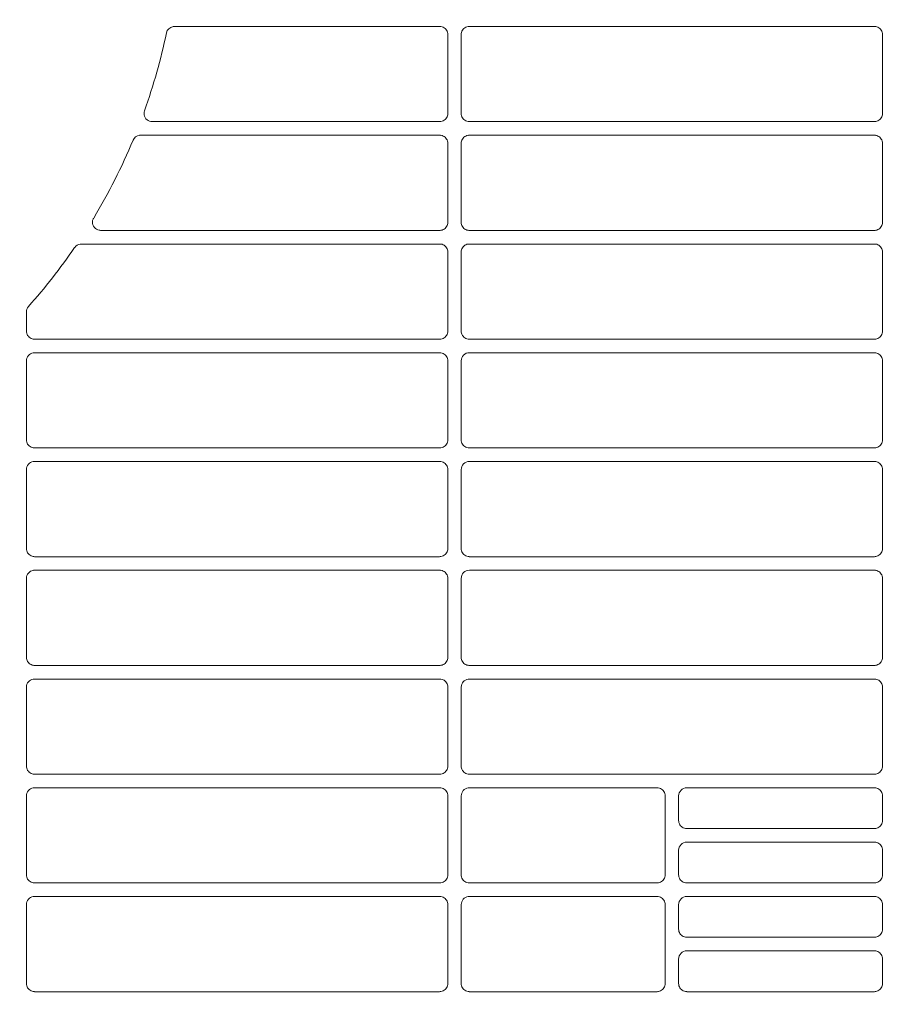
# Model space of a CAD drawing. Header units: millimetres. Extents: x -3034 to 546681, y -100001 to 133386.
# Tile 171 of 173: x 102679 to 102839, y -18222 to -18041. Entities that reach past the tile are written whole.
import ezdxf

# ---------------------------------------------------------------- set-up
doc = ezdxf.new("R2010")
doc.units = ezdxf.units.MM
doc.linetypes.add('ACAD_ISO03W100', pattern=[150, 60, -90])
doc.layers.get('Defpoints').update_dxf_attribs({"color": 252})
for name, color, linetype in [('___INST__AR_podstawy', 3, 'Continuous'), ('DETAIL', 5, 'Continuous'), ('ELEK CIENKIE', 80, 'Continuous'), ('ELEK ODGROMÓWKA', 214, 'Continuous')]:
    doc.layers.add(name, color=color, linetype=linetype)
doc.layers.add('I_WYMIARY', color=6, linetype='Continuous', lineweight=18)
doc.styles.add('DETALE1_100', font='arial.ttf', dxfattribs={"width": 0.6, "height": 200})
doc.dimstyles.new('Detale 1_100', dxfattribs={"dimscale": 0.12, "dimtxt": 250, "dimasz": 20, "dimexe": 50, "dimexo": 0, "dimgap": 30, "dimtad": 1, "dimdec": 1, "dimlfac": 0.1, "dimzin": 9, "dimdsep": 46, "dimtxsty": 'DETALE1_100', "dimblk1": 'DIM_KRESKA_', "dimblk2": 'DIM_KRESKA_', "dimsah": 1, "dimcen": 0, "dimse1": 1, "dimse2": 1, "dimclrd": 256, "dimclre": 256, "dimclrt": 256, "dimadec": 0, "dimazin": 0, "dimtfac": 0.01, "dimtdec": 1, "dimtix": 1, "dimtofl": 0, "dimtmove": 0, "dimatfit": 3, "dimfxl": 1, "dimtolj": 1, "dimtzin": 12, "dimlwd": -1, "dimarcsym": 0})

# ---------------------------------------------------------------- blocks, each defined once
blk = doc.blocks.new('iglice')
at = {"layer": 'ELEK CIENKIE', "color": 80, "linetype": 'ACAD_ISO03W100', "ltscale": 3}
blk.add_circle((-5706.4, 7322.5), 4350, dxfattribs=at)
blk = doc.blocks.new('wentDACH')
at = {"layer": 'DETAIL', "color": 8, "linetype": 'Continuous', "lineweight": 9}
for p, q in [((-83327.26, 25358.84), (-83278.46, 25358.84)), ((-83278.02, 25358.78), (-83278.23, 25358.82)), ((-83277.82, 25358.7), (-83278.02, 25358.78)), ((-83277.64, 25358.6), (-83277.82, 25358.7)), ((-83277.47, 25358.47), (-83277.64, 25358.6)), ((-83277.32, 25358.32), (-83277.47, 25358.47)), ((-83277.2, 25358.15), (-83277.32, 25358.32)), ((-83277.1, 25357.97), (-83277.2, 25358.15)), ((-83277.02, 25357.77), (-83277.1, 25357.97)), ((-83276.98, 25357.56), (-83277.02, 25357.77)), ((-83274.43, 25357.76), (-83274.48, 25357.56)), ((-83274.36, 25357.96), (-83274.43, 25357.76)), ((-83274.26, 25358.15), (-83274.36, 25357.96)), ((-83274.13, 25358.32), (-83274.26, 25358.15)), ((-83273.98, 25358.47), (-83274.13, 25358.32)), ((-83273.82, 25358.6), (-83273.98, 25358.47)), ((-83273.63, 25358.7), (-83273.82, 25358.6)), ((-83273.43, 25358.78), (-83273.63, 25358.7)), ((-83273.23, 25358.82), (-83273.43, 25358.78)), ((-83273, 25358.84), (-83198.46, 25358.84)), ((-83198.02, 25358.78), (-83198.23, 25358.82)), ((-83197.82, 25358.7), (-83198.02, 25358.78)), ((-83197.64, 25358.6), (-83197.82, 25358.7)), ((-83197.47, 25358.47), (-83197.64, 25358.6)), ((-83197.32, 25358.32), (-83197.47, 25358.47)), ((-83197.2, 25358.15), (-83197.32, 25358.32)), ((-83197.1, 25357.97), (-83197.2, 25358.15)), ((-83197.03, 25357.77), (-83197.1, 25357.97)), ((-83196.98, 25357.56), (-83197.03, 25357.77)), ((-83276.96, 25357.35), (-83276.98, 25357.56)), ((-83276.96, 25357.35), (-83276.96, 25342.83)), ((-83274.48, 25357.56), (-83274.49, 25357.35)), ((-83274.49, 25342.84), (-83274.49, 25357.35)), ((-83196.97, 25357.35), (-83196.98, 25357.56)), ((-83196.97, 25357.35), (-83196.97, 25342.83)), ((-83332.76, 25343.35), (-83332.82, 25343.1)), ((-83332.82, 25343.1), (-83332.85, 25342.83)), ((-83332.85, 25342.83), (-83332.82, 25342.57)), ((-83332.82, 25342.57), (-83332.75, 25342.32)), ((-83332.75, 25342.32), (-83332.64, 25342.08)), ((-83332.64, 25342.08), (-83332.49, 25341.87)), ((-83332.49, 25341.87), (-83332.3, 25341.68)), ((-83332.3, 25341.68), (-83332.08, 25341.53)), ((-83332.08, 25341.53), (-83331.84, 25341.43)), ((-83331.84, 25341.43), (-83331.59, 25341.36)), ((-83278.22, 25341.36), (-83278.02, 25341.41)), ((-83278.02, 25341.41), (-83277.82, 25341.48)), ((-83277.82, 25341.48), (-83277.64, 25341.59)), ((-83277.64, 25341.59), (-83277.47, 25341.71)), ((-83277.47, 25341.71), (-83277.32, 25341.86)), ((-83277.32, 25341.86), (-83277.2, 25342.03)), ((-83277.2, 25342.03), (-83277.1, 25342.22)), ((-83277.1, 25342.22), (-83277.02, 25342.42)), ((-83277.02, 25342.42), (-83276.98, 25342.62)), ((-83276.98, 25342.62), (-83276.96, 25342.83)), ((-83274.49, 25342.84), (-83274.48, 25342.63)), ((-83274.48, 25342.63), (-83274.43, 25342.42)), ((-83274.43, 25342.42), (-83274.36, 25342.23)), ((-83274.36, 25342.23), (-83274.26, 25342.04)), ((-83274.26, 25342.04), (-83274.13, 25341.87)), ((-83274.13, 25341.87), (-83273.99, 25341.72)), ((-83273.99, 25341.72), (-83273.82, 25341.59)), ((-83273.82, 25341.59), (-83273.63, 25341.49)), ((-83273.63, 25341.49), (-83273.44, 25341.41)), ((-83273.44, 25341.41), (-83273.23, 25341.36)), ((-83198.22, 25341.36), (-83198.02, 25341.41)), ((-83198.02, 25341.41), (-83197.82, 25341.48)), ((-83197.82, 25341.48), (-83197.64, 25341.59)), ((-83197.64, 25341.59), (-83197.47, 25341.71)), ((-83197.47, 25341.71), (-83197.32, 25341.86)), ((-83197.32, 25341.86), (-83197.2, 25342.03)), ((-83197.2, 25342.03), (-83197.1, 25342.22)), ((-83197.1, 25342.22), (-83197.02, 25342.42)), ((-83197.02, 25342.42), (-83196.98, 25342.62)), ((-83196.98, 25342.62), (-83196.97, 25342.83)), ((-83278.46, 25341.34), (-83331.35, 25341.34)), ((-83198.46, 25341.34), (-83273, 25341.34)), ((-83333.48, 25338.84), (-83278.46, 25338.84)), ((-83278.02, 25338.78), (-83278.23, 25338.83)), ((-83277.82, 25338.7), (-83278.02, 25338.78)), ((-83277.64, 25338.6), (-83277.82, 25338.7)), ((-83277.47, 25338.47), (-83277.64, 25338.6)), ((-83277.32, 25338.32), (-83277.47, 25338.47)), ((-83277.2, 25338.15), (-83277.32, 25338.32)), ((-83277.1, 25337.97), (-83277.2, 25338.15)), ((-83277.02, 25337.77), (-83277.1, 25337.97)), ((-83276.98, 25337.56), (-83277.02, 25337.77)), ((-83274.43, 25337.76), (-83274.48, 25337.56)), ((-83274.36, 25337.96), (-83274.43, 25337.76)), ((-83274.26, 25338.15), (-83274.36, 25337.96)), ((-83274.13, 25338.32), (-83274.26, 25338.15)), ((-83273.98, 25338.47), (-83274.13, 25338.32)), ((-83273.82, 25338.6), (-83273.98, 25338.47)), ((-83273.63, 25338.7), (-83273.82, 25338.6)), ((-83273.43, 25338.78), (-83273.63, 25338.7)), ((-83273.23, 25338.83), (-83273.43, 25338.78)), ((-83272.99, 25338.84), (-83198.46, 25338.84)), ((-83198.02, 25338.78), (-83198.23, 25338.83)), ((-83197.82, 25338.7), (-83198.02, 25338.78)), ((-83197.64, 25338.6), (-83197.82, 25338.7)), ((-83197.47, 25338.47), (-83197.64, 25338.6)), ((-83197.32, 25338.32), (-83197.47, 25338.47)), ((-83197.2, 25338.15), (-83197.32, 25338.32)), ((-83197.1, 25337.97), (-83197.2, 25338.15)), ((-83197.03, 25337.77), (-83197.1, 25337.97)), ((-83196.98, 25337.56), (-83197.03, 25337.77)), ((-83276.96, 25337.35), (-83276.98, 25337.56)), ((-83276.96, 25337.35), (-83276.96, 25322.83)), ((-83274.48, 25337.56), (-83274.49, 25337.35)), ((-83274.49, 25322.84), (-83274.49, 25337.35)), ((-83196.97, 25337.35), (-83196.98, 25337.56)), ((-83196.97, 25337.35), (-83196.97, 25322.83)), ((-83342.22, 25323.4), (-83342.3, 25323.15)), ((-83342.3, 25323.15), (-83342.33, 25322.88)), ((-83342.33, 25322.88), (-83342.32, 25322.61)), ((-83342.32, 25322.61), (-83342.25, 25322.35)), ((-83342.25, 25322.35), (-83342.14, 25322.11)), ((-83342.14, 25322.11), (-83341.99, 25321.89)), ((-83341.99, 25321.89), (-83341.8, 25321.7)), ((-83341.8, 25321.7), (-83341.58, 25321.54)), ((-83341.58, 25321.54), (-83341.34, 25321.43)), ((-83278.02, 25321.41), (-83277.82, 25321.48)), ((-83277.82, 25321.48), (-83277.64, 25321.59)), ((-83277.64, 25321.59), (-83277.47, 25321.72)), ((-83277.47, 25321.72), (-83277.32, 25321.86)), ((-83277.32, 25321.86), (-83277.2, 25322.03)), ((-83277.2, 25322.03), (-83277.1, 25322.22)), ((-83277.1, 25322.22), (-83277.02, 25322.42)), ((-83277.02, 25322.42), (-83276.98, 25322.62)), ((-83276.98, 25322.62), (-83276.96, 25322.83)), ((-83274.49, 25322.84), (-83274.48, 25322.63)), ((-83274.48, 25322.63), (-83274.43, 25322.42)), ((-83274.43, 25322.42), (-83274.36, 25322.23)), ((-83274.36, 25322.23), (-83274.26, 25322.04)), ((-83274.26, 25322.04), (-83274.13, 25321.87)), ((-83274.13, 25321.87), (-83273.99, 25321.72)), ((-83273.99, 25321.72), (-83273.82, 25321.59)), ((-83273.82, 25321.59), (-83273.63, 25321.49)), ((-83273.63, 25321.49), (-83273.44, 25321.41)), ((-83198.02, 25321.41), (-83197.82, 25321.48)), ((-83197.82, 25321.48), (-83197.64, 25321.59)), ((-83197.64, 25321.59), (-83197.47, 25321.71)), ((-83197.47, 25321.71), (-83197.32, 25321.86)), ((-83197.32, 25321.86), (-83197.2, 25322.03)), ((-83197.2, 25322.03), (-83197.1, 25322.22)), ((-83197.1, 25322.22), (-83197.02, 25322.42)), ((-83197.02, 25322.42), (-83196.98, 25322.62)), ((-83196.98, 25322.62), (-83196.97, 25322.83)), ((-83341.34, 25321.43), (-83341.08, 25321.36)), ((-83278.46, 25321.34), (-83340.84, 25321.34)), ((-83278.22, 25321.36), (-83278.02, 25321.41)), ((-83273.44, 25321.41), (-83273.23, 25321.36)), ((-83198.46, 25321.34), (-83273, 25321.34)), ((-83198.22, 25321.36), (-83198.02, 25321.41)), ((-83345.63, 25318.17), (-83345.61, 25318.19)), ((-83344.37, 25318.84), (-83278.46, 25318.84)), ((-83278.02, 25318.78), (-83278.23, 25318.83)), ((-83277.82, 25318.7), (-83278.02, 25318.78)), ((-83277.64, 25318.6), (-83277.82, 25318.7)), ((-83277.47, 25318.47), (-83277.64, 25318.6)), ((-83277.32, 25318.32), (-83277.47, 25318.47)), ((-83277.2, 25318.15), (-83277.32, 25318.32)), ((-83277.1, 25317.97), (-83277.2, 25318.15)), ((-83277.02, 25317.77), (-83277.1, 25317.97)), ((-83274.36, 25317.96), (-83274.43, 25317.76)), ((-83274.26, 25318.15), (-83274.36, 25317.96)), ((-83274.13, 25318.32), (-83274.26, 25318.15)), ((-83273.98, 25318.47), (-83274.13, 25318.32)), ((-83273.82, 25318.6), (-83273.98, 25318.47)), ((-83273.63, 25318.7), (-83273.82, 25318.6)), ((-83273.43, 25318.78), (-83273.63, 25318.7)), ((-83273.23, 25318.83), (-83273.43, 25318.78)), ((-83272.99, 25318.84), (-83198.46, 25318.84)), ((-83198.02, 25318.78), (-83198.23, 25318.83)), ((-83197.82, 25318.7), (-83198.02, 25318.78)), ((-83197.64, 25318.6), (-83197.82, 25318.7)), ((-83197.47, 25318.47), (-83197.64, 25318.6)), ((-83197.32, 25318.32), (-83197.47, 25318.47)), ((-83197.2, 25318.15), (-83197.32, 25318.32)), ((-83197.1, 25317.97), (-83197.2, 25318.15)), ((-83197.03, 25317.77), (-83197.1, 25317.97)), ((-83276.98, 25317.56), (-83277.02, 25317.77)), ((-83276.96, 25317.35), (-83276.98, 25317.56)), ((-83276.96, 25317.35), (-83276.96, 25302.83)), ((-83274.48, 25317.56), (-83274.49, 25317.35)), ((-83274.49, 25302.84), (-83274.49, 25317.35)), ((-83274.43, 25317.76), (-83274.48, 25317.56)), ((-83196.98, 25317.56), (-83197.03, 25317.77)), ((-83196.97, 25317.35), (-83196.98, 25317.56)), ((-83196.97, 25317.35), (-83196.97, 25302.83)), ((-83354.49, 25302.84), (-83354.49, 25306.35)), ((-83354.49, 25302.84), (-83354.47, 25302.63)), ((-83354.47, 25302.63), (-83354.43, 25302.42)), ((-83354.43, 25302.42), (-83354.36, 25302.22)), ((-83354.36, 25302.22), (-83354.26, 25302.04)), ((-83354.26, 25302.04), (-83354.13, 25301.87)), ((-83354.13, 25301.87), (-83353.99, 25301.72)), ((-83353.99, 25301.72), (-83353.82, 25301.59)), ((-83353.82, 25301.59), (-83353.63, 25301.49)), ((-83277.82, 25301.48), (-83277.64, 25301.59)), ((-83277.64, 25301.59), (-83277.47, 25301.72)), ((-83277.47, 25301.72), (-83277.32, 25301.87)), ((-83277.32, 25301.87), (-83277.2, 25302.03)), ((-83277.2, 25302.03), (-83277.1, 25302.22)), ((-83277.1, 25302.22), (-83277.02, 25302.42)), ((-83277.02, 25302.42), (-83276.98, 25302.62)), ((-83276.98, 25302.62), (-83276.96, 25302.83)), ((-83274.49, 25302.84), (-83274.48, 25302.63)), ((-83274.48, 25302.63), (-83274.43, 25302.42)), ((-83274.43, 25302.42), (-83274.36, 25302.23)), ((-83274.36, 25302.23), (-83274.26, 25302.04)), ((-83274.26, 25302.04), (-83274.13, 25301.87)), ((-83274.13, 25301.87), (-83273.99, 25301.72)), ((-83273.99, 25301.72), (-83273.82, 25301.59)), ((-83273.82, 25301.59), (-83273.63, 25301.49)), ((-83197.82, 25301.48), (-83197.64, 25301.59)), ((-83197.64, 25301.59), (-83197.47, 25301.71)), ((-83197.47, 25301.71), (-83197.32, 25301.86)), ((-83197.32, 25301.86), (-83197.2, 25302.03)), ((-83197.2, 25302.03), (-83197.1, 25302.22)), ((-83197.1, 25302.22), (-83197.02, 25302.42)), ((-83197.02, 25302.42), (-83196.98, 25302.62)), ((-83196.98, 25302.62), (-83196.97, 25302.83)), ((-83353.63, 25301.49), (-83353.44, 25301.41)), ((-83353.44, 25301.41), (-83353.23, 25301.36)), ((-83278.46, 25301.34), (-83353, 25301.34)), ((-83278.22, 25301.36), (-83278.02, 25301.41)), ((-83278.02, 25301.41), (-83277.82, 25301.48)), ((-83273.63, 25301.49), (-83273.44, 25301.41)), ((-83273.44, 25301.41), (-83273.23, 25301.36)), ((-83198.46, 25301.34), (-83273, 25301.34)), ((-83198.22, 25301.36), (-83198.02, 25301.41)), ((-83198.02, 25301.41), (-83197.82, 25301.48)), ((-83352.99, 25298.84), (-83278.46, 25298.84)), ((-83278.02, 25298.78), (-83278.23, 25298.83)), ((-83277.82, 25298.7), (-83278.02, 25298.78)), ((-83277.64, 25298.6), (-83277.82, 25298.7)), ((-83277.47, 25298.47), (-83277.64, 25298.6)), ((-83277.32, 25298.32), (-83277.47, 25298.47)), ((-83277.2, 25298.15), (-83277.32, 25298.32)), ((-83277.1, 25297.97), (-83277.2, 25298.15)), ((-83277.02, 25297.77), (-83277.1, 25297.97)), ((-83272.99, 25298.84), (-83198.46, 25298.84)), ((-83198.02, 25298.78), (-83198.23, 25298.83)), ((-83197.82, 25298.7), (-83198.02, 25298.78)), ((-83197.64, 25298.6), (-83197.82, 25298.7)), ((-83197.47, 25298.47), (-83197.64, 25298.6)), ((-83197.32, 25298.32), (-83197.47, 25298.47)), ((-83197.2, 25298.15), (-83197.32, 25298.32)), ((-83197.1, 25297.97), (-83197.2, 25298.15)), ((-83197.03, 25297.77), (-83197.1, 25297.97)), ((-83354.49, 25282.84), (-83354.49, 25297.35)), ((-83276.98, 25297.56), (-83277.02, 25297.77)), ((-83276.96, 25297.35), (-83276.98, 25297.56)), ((-83276.96, 25297.35), (-83276.96, 25282.83)), ((-83274.49, 25282.84), (-83274.49, 25297.35)), ((-83196.98, 25297.56), (-83197.03, 25297.77)), ((-83196.97, 25297.35), (-83196.98, 25297.56)), ((-83196.97, 25297.35), (-83196.97, 25282.83)), ((-83354.49, 25282.84), (-83354.47, 25282.63)), ((-83354.47, 25282.63), (-83354.43, 25282.42)), ((-83354.43, 25282.42), (-83354.36, 25282.23)), ((-83354.36, 25282.23), (-83354.26, 25282.04)), ((-83354.26, 25282.04), (-83354.13, 25281.87)), ((-83354.13, 25281.87), (-83353.99, 25281.72)), ((-83353.99, 25281.72), (-83353.82, 25281.59)), ((-83277.64, 25281.59), (-83277.47, 25281.72)), ((-83277.47, 25281.72), (-83277.32, 25281.87)), ((-83277.32, 25281.87), (-83277.2, 25282.03)), ((-83277.2, 25282.03), (-83277.1, 25282.22)), ((-83277.1, 25282.22), (-83277.02, 25282.42)), ((-83277.02, 25282.42), (-83276.98, 25282.62)), ((-83276.98, 25282.62), (-83276.96, 25282.83)), ((-83274.49, 25282.84), (-83274.48, 25282.63)), ((-83274.48, 25282.63), (-83274.43, 25282.42)), ((-83274.43, 25282.42), (-83274.36, 25282.23)), ((-83274.36, 25282.23), (-83274.26, 25282.04)), ((-83274.26, 25282.04), (-83274.13, 25281.87)), ((-83274.13, 25281.87), (-83273.99, 25281.72)), ((-83273.99, 25281.72), (-83273.82, 25281.59)), ((-83197.64, 25281.59), (-83197.47, 25281.72)), ((-83197.47, 25281.72), (-83197.32, 25281.86)), ((-83197.32, 25281.86), (-83197.2, 25282.03)), ((-83197.2, 25282.03), (-83197.1, 25282.22)), ((-83197.1, 25282.22), (-83197.02, 25282.42)), ((-83197.02, 25282.42), (-83196.98, 25282.62)), ((-83196.98, 25282.62), (-83196.97, 25282.83)), ((-83353.82, 25281.59), (-83353.63, 25281.49)), ((-83353.63, 25281.49), (-83353.44, 25281.41)), ((-83353.44, 25281.41), (-83353.23, 25281.36)), ((-83278.46, 25281.34), (-83353, 25281.34)), ((-83278.22, 25281.36), (-83278.02, 25281.41)), ((-83278.02, 25281.41), (-83277.82, 25281.49)), ((-83277.82, 25281.49), (-83277.64, 25281.59)), ((-83273.82, 25281.59), (-83273.63, 25281.49)), ((-83273.63, 25281.49), (-83273.44, 25281.41)), ((-83273.44, 25281.41), (-83273.23, 25281.36)), ((-83198.46, 25281.34), (-83273, 25281.34)), ((-83198.22, 25281.36), (-83198.02, 25281.41)), ((-83198.02, 25281.41), (-83197.82, 25281.49)), ((-83197.82, 25281.49), (-83197.64, 25281.59)), ((-83352.99, 25278.84), (-83278.46, 25278.84)), ((-83278.02, 25278.78), (-83278.23, 25278.83)), ((-83277.82, 25278.7), (-83278.02, 25278.78)), ((-83277.64, 25278.6), (-83277.82, 25278.7)), ((-83277.47, 25278.47), (-83277.64, 25278.6)), ((-83277.32, 25278.32), (-83277.47, 25278.47)), ((-83277.2, 25278.15), (-83277.32, 25278.32)), ((-83277.1, 25277.97), (-83277.2, 25278.15)), ((-83272.99, 25278.84), (-83198.46, 25278.84)), ((-83198.02, 25278.78), (-83198.23, 25278.83)), ((-83197.82, 25278.7), (-83198.02, 25278.78)), ((-83197.64, 25278.6), (-83197.82, 25278.7)), ((-83197.47, 25278.47), (-83197.64, 25278.6)), ((-83197.32, 25278.32), (-83197.47, 25278.47)), ((-83197.2, 25278.15), (-83197.32, 25278.32)), ((-83197.1, 25277.97), (-83197.2, 25278.15)), ((-83354.49, 25262.84), (-83354.49, 25277.35)), ((-83277.02, 25277.77), (-83277.1, 25277.97)), ((-83276.98, 25277.56), (-83277.02, 25277.77)), ((-83276.96, 25277.35), (-83276.98, 25277.56)), ((-83276.96, 25277.35), (-83276.96, 25262.83)), ((-83274.49, 25262.84), (-83274.49, 25277.35)), ((-83197.03, 25277.77), (-83197.1, 25277.97)), ((-83196.98, 25277.56), (-83197.03, 25277.77)), ((-83196.97, 25277.35), (-83196.98, 25277.56)), ((-83196.97, 25277.35), (-83196.97, 25262.83)), ((-83354.49, 25262.84), (-83354.47, 25262.63)), ((-83354.47, 25262.63), (-83354.43, 25262.42)), ((-83354.43, 25262.42), (-83354.36, 25262.23)), ((-83354.36, 25262.23), (-83354.26, 25262.04)), ((-83354.26, 25262.04), (-83354.13, 25261.87)), ((-83354.13, 25261.87), (-83353.99, 25261.72)), ((-83353.99, 25261.72), (-83353.82, 25261.59)), ((-83277.64, 25261.59), (-83277.47, 25261.72)), ((-83277.47, 25261.72), (-83277.32, 25261.87)), ((-83277.32, 25261.87), (-83277.2, 25262.04)), ((-83277.2, 25262.04), (-83277.1, 25262.22)), ((-83277.1, 25262.22), (-83277.02, 25262.42)), ((-83277.02, 25262.42), (-83276.98, 25262.62)), ((-83276.98, 25262.62), (-83276.96, 25262.83)), ((-83274.49, 25262.84), (-83274.48, 25262.63)), ((-83274.48, 25262.63), (-83274.43, 25262.42)), ((-83274.43, 25262.42), (-83274.36, 25262.23)), ((-83274.36, 25262.23), (-83274.26, 25262.04)), ((-83274.26, 25262.04), (-83274.13, 25261.87)), ((-83274.13, 25261.87), (-83273.99, 25261.72)), ((-83273.99, 25261.72), (-83273.82, 25261.59)), ((-83197.64, 25261.59), (-83197.47, 25261.72)), ((-83197.47, 25261.72), (-83197.32, 25261.87)), ((-83197.32, 25261.87), (-83197.2, 25262.03)), ((-83197.2, 25262.03), (-83197.1, 25262.22)), ((-83197.1, 25262.22), (-83197.02, 25262.42)), ((-83197.02, 25262.42), (-83196.98, 25262.62)), ((-83196.98, 25262.62), (-83196.97, 25262.83)), ((-83353.82, 25261.59), (-83353.63, 25261.49)), ((-83353.63, 25261.49), (-83353.44, 25261.41)), ((-83353.44, 25261.41), (-83353.23, 25261.36)), ((-83278.46, 25261.34), (-83353, 25261.34)), ((-83278.22, 25261.36), (-83278.02, 25261.41)), ((-83278.02, 25261.41), (-83277.82, 25261.49)), ((-83277.82, 25261.49), (-83277.64, 25261.59)), ((-83273.82, 25261.59), (-83273.63, 25261.49)), ((-83273.63, 25261.49), (-83273.44, 25261.41)), ((-83273.44, 25261.41), (-83273.23, 25261.36)), ((-83198.46, 25261.34), (-83273, 25261.34)), ((-83198.22, 25261.36), (-83198.02, 25261.41)), ((-83198.02, 25261.41), (-83197.82, 25261.49)), ((-83197.82, 25261.49), (-83197.64, 25261.59)), ((-83352.99, 25258.84), (-83278.46, 25258.84)), ((-83278.02, 25258.78), (-83278.23, 25258.83)), ((-83277.82, 25258.7), (-83278.02, 25258.78)), ((-83277.64, 25258.6), (-83277.82, 25258.7)), ((-83277.47, 25258.47), (-83277.64, 25258.6)), ((-83277.32, 25258.32), (-83277.47, 25258.47)), ((-83277.2, 25258.15), (-83277.32, 25258.32)), ((-83277.1, 25257.97), (-83277.2, 25258.15)), ((-83272.99, 25258.84), (-83198.46, 25258.84)), ((-83198.02, 25258.78), (-83198.23, 25258.83)), ((-83197.83, 25258.7), (-83198.02, 25258.78)), ((-83197.64, 25258.6), (-83197.83, 25258.7)), ((-83197.47, 25258.47), (-83197.64, 25258.6)), ((-83197.32, 25258.32), (-83197.47, 25258.47)), ((-83197.2, 25258.15), (-83197.32, 25258.32)), ((-83197.1, 25257.97), (-83197.2, 25258.15)), ((-83354.49, 25242.84), (-83354.49, 25257.35)), ((-83277.02, 25257.77), (-83277.1, 25257.97)), ((-83276.98, 25257.56), (-83277.02, 25257.77)), ((-83276.96, 25257.35), (-83276.98, 25257.56)), ((-83276.96, 25257.35), (-83276.96, 25242.83)), ((-83274.49, 25242.84), (-83274.49, 25257.35)), ((-83197.03, 25257.77), (-83197.1, 25257.97)), ((-83196.98, 25257.56), (-83197.03, 25257.77)), ((-83196.97, 25257.35), (-83196.98, 25257.56)), ((-83196.97, 25257.35), (-83196.97, 25242.83)), ((-83354.49, 25242.84), (-83354.47, 25242.63)), ((-83354.47, 25242.63), (-83354.43, 25242.42)), ((-83354.43, 25242.42), (-83354.36, 25242.23)), ((-83354.36, 25242.23), (-83354.26, 25242.04)), ((-83354.26, 25242.04), (-83354.13, 25241.87)), ((-83354.13, 25241.87), (-83353.99, 25241.72)), ((-83277.47, 25241.72), (-83277.32, 25241.87)), ((-83277.32, 25241.87), (-83277.2, 25242.04)), ((-83277.2, 25242.04), (-83277.1, 25242.22)), ((-83277.1, 25242.22), (-83277.02, 25242.42)), ((-83277.02, 25242.42), (-83276.98, 25242.63)), ((-83276.98, 25242.63), (-83276.96, 25242.83)), ((-83274.49, 25242.84), (-83274.48, 25242.63)), ((-83274.48, 25242.63), (-83274.43, 25242.43)), ((-83274.43, 25242.43), (-83274.36, 25242.23)), ((-83274.36, 25242.23), (-83274.26, 25242.04)), ((-83274.26, 25242.04), (-83274.13, 25241.87)), ((-83274.13, 25241.87), (-83273.99, 25241.72)), ((-83197.47, 25241.72), (-83197.32, 25241.87)), ((-83197.32, 25241.87), (-83197.2, 25242.03)), ((-83197.2, 25242.03), (-83197.1, 25242.22)), ((-83197.1, 25242.22), (-83197.02, 25242.42)), ((-83197.02, 25242.42), (-83196.98, 25242.62)), ((-83196.98, 25242.62), (-83196.97, 25242.83)), ((-83353.99, 25241.72), (-83353.82, 25241.59)), ((-83353.82, 25241.59), (-83353.63, 25241.49)), ((-83353.63, 25241.49), (-83353.44, 25241.41)), ((-83353.44, 25241.41), (-83353.23, 25241.36)), ((-83278.46, 25241.34), (-83353, 25241.34)), ((-83278.22, 25241.36), (-83278.02, 25241.41)), ((-83278.02, 25241.41), (-83277.82, 25241.49)), ((-83277.82, 25241.49), (-83277.64, 25241.59)), ((-83277.64, 25241.59), (-83277.47, 25241.72)), ((-83273.99, 25241.72), (-83273.82, 25241.59)), ((-83273.82, 25241.59), (-83273.63, 25241.49)), ((-83273.63, 25241.49), (-83273.44, 25241.41)), ((-83273.44, 25241.41), (-83273.23, 25241.36)), ((-83198.46, 25241.34), (-83273, 25241.34)), ((-83198.22, 25241.36), (-83198.02, 25241.41)), ((-83198.02, 25241.41), (-83197.82, 25241.49)), ((-83197.82, 25241.49), (-83197.64, 25241.59)), ((-83197.64, 25241.59), (-83197.47, 25241.72)), ((-83352.99, 25238.84), (-83278.46, 25238.84)), ((-83278.02, 25238.78), (-83278.23, 25238.83)), ((-83277.82, 25238.7), (-83278.02, 25238.78)), ((-83277.64, 25238.6), (-83277.82, 25238.7)), ((-83277.47, 25238.47), (-83277.64, 25238.6)), ((-83277.32, 25238.32), (-83277.47, 25238.47)), ((-83277.2, 25238.15), (-83277.32, 25238.32)), ((-83272.99, 25238.84), (-83198.46, 25238.84)), ((-83198.02, 25238.78), (-83198.23, 25238.83)), ((-83197.83, 25238.7), (-83198.02, 25238.78)), ((-83197.64, 25238.6), (-83197.83, 25238.7)), ((-83197.47, 25238.47), (-83197.64, 25238.6)), ((-83197.32, 25238.32), (-83197.47, 25238.47)), ((-83197.2, 25238.15), (-83197.32, 25238.32)), ((-83354.49, 25222.84), (-83354.49, 25237.35)), ((-83277.1, 25237.97), (-83277.2, 25238.15)), ((-83277.02, 25237.77), (-83277.1, 25237.97)), ((-83276.98, 25237.56), (-83277.02, 25237.77)), ((-83276.96, 25237.35), (-83276.98, 25237.56)), ((-83276.96, 25237.35), (-83276.96, 25222.84)), ((-83274.49, 25222.84), (-83274.49, 25237.35)), ((-83197.1, 25237.97), (-83197.2, 25238.15)), ((-83197.03, 25237.77), (-83197.1, 25237.97)), ((-83196.98, 25237.57), (-83197.03, 25237.77)), ((-83196.97, 25237.36), (-83196.98, 25237.57)), ((-83196.97, 25237.36), (-83196.97, 25222.83)), ((-83354.49, 25222.84), (-83354.47, 25222.63)), ((-83354.47, 25222.63), (-83354.43, 25222.42)), ((-83354.43, 25222.42), (-83354.36, 25222.23)), ((-83354.36, 25222.23), (-83354.26, 25222.04)), ((-83354.26, 25222.04), (-83354.13, 25221.87)), ((-83354.13, 25221.87), (-83353.99, 25221.72)), ((-83277.32, 25221.87), (-83277.2, 25222.04)), ((-83277.2, 25222.04), (-83277.1, 25222.22)), ((-83277.1, 25222.22), (-83277.02, 25222.42)), ((-83277.02, 25222.42), (-83276.98, 25222.63)), ((-83276.98, 25222.63), (-83276.96, 25222.84)), ((-83274.49, 25222.84), (-83274.48, 25222.63)), ((-83274.48, 25222.63), (-83274.43, 25222.43)), ((-83274.43, 25222.43), (-83274.36, 25222.23)), ((-83274.36, 25222.23), (-83274.26, 25222.04)), ((-83274.26, 25222.04), (-83274.13, 25221.87)), ((-83274.13, 25221.87), (-83273.99, 25221.72)), ((-83197.32, 25221.87), (-83197.2, 25222.03)), ((-83197.2, 25222.03), (-83197.1, 25222.22)), ((-83197.1, 25222.22), (-83197.02, 25222.42)), ((-83197.02, 25222.42), (-83196.98, 25222.62)), ((-83196.98, 25222.62), (-83196.97, 25222.83)), ((-83353.99, 25221.72), (-83353.82, 25221.59)), ((-83353.82, 25221.59), (-83353.63, 25221.49)), ((-83353.63, 25221.49), (-83353.44, 25221.41)), ((-83353.44, 25221.41), (-83353.23, 25221.36)), ((-83278.46, 25221.34), (-83353, 25221.34)), ((-83278.22, 25221.36), (-83278.02, 25221.41)), ((-83278.02, 25221.41), (-83277.82, 25221.49)), ((-83277.82, 25221.49), (-83277.64, 25221.59)), ((-83277.64, 25221.59), (-83277.47, 25221.72)), ((-83277.47, 25221.72), (-83277.32, 25221.87)), ((-83273.99, 25221.72), (-83273.82, 25221.59)), ((-83273.82, 25221.59), (-83273.63, 25221.49)), ((-83273.63, 25221.49), (-83273.44, 25221.41)), ((-83273.44, 25221.41), (-83273.23, 25221.36)), ((-83198.46, 25221.34), (-83273, 25221.34)), ((-83198.22, 25221.36), (-83198.02, 25221.41)), ((-83198.02, 25221.41), (-83197.82, 25221.49)), ((-83197.82, 25221.49), (-83197.64, 25221.59)), ((-83197.64, 25221.59), (-83197.47, 25221.72)), ((-83197.47, 25221.72), (-83197.32, 25221.87)), ((-83352.99, 25218.84), (-83278.46, 25218.84)), ((-83278.02, 25218.78), (-83278.23, 25218.83)), ((-83277.82, 25218.7), (-83278.02, 25218.78)), ((-83277.64, 25218.6), (-83277.82, 25218.7)), ((-83277.47, 25218.47), (-83277.64, 25218.6)), ((-83277.32, 25218.32), (-83277.47, 25218.47)), ((-83277.2, 25218.15), (-83277.32, 25218.32)), ((-83272.99, 25218.84), (-83238.46, 25218.84)), ((-83238.02, 25218.78), (-83238.23, 25218.83)), ((-83237.83, 25218.7), (-83238.02, 25218.78)), ((-83237.64, 25218.6), (-83237.83, 25218.7)), ((-83237.47, 25218.47), (-83237.64, 25218.6)), ((-83237.32, 25218.32), (-83237.47, 25218.47)), ((-83237.2, 25218.15), (-83237.32, 25218.32)), ((-83232.99, 25218.84), (-83198.46, 25218.84)), ((-83198.02, 25218.78), (-83198.23, 25218.83)), ((-83197.83, 25218.7), (-83198.02, 25218.78)), ((-83197.64, 25218.6), (-83197.83, 25218.7)), ((-83197.47, 25218.47), (-83197.64, 25218.6)), ((-83197.32, 25218.32), (-83197.47, 25218.47)), ((-83197.2, 25218.16), (-83197.32, 25218.32)), ((-83354.49, 25202.84), (-83354.49, 25217.35)), ((-83277.1, 25217.97), (-83277.2, 25218.15)), ((-83277.02, 25217.77), (-83277.1, 25217.97)), ((-83276.98, 25217.56), (-83277.02, 25217.77)), ((-83276.96, 25217.35), (-83276.98, 25217.56)), ((-83276.96, 25217.35), (-83276.96, 25202.84)), ((-83274.49, 25202.84), (-83274.49, 25217.35)), ((-83237.1, 25217.97), (-83237.2, 25218.15)), ((-83237.02, 25217.77), (-83237.1, 25217.97)), ((-83236.98, 25217.56), (-83237.02, 25217.77)), ((-83236.97, 25217.35), (-83236.98, 25217.56)), ((-83236.97, 25217.35), (-83236.97, 25202.83)), ((-83234.49, 25212.84), (-83234.49, 25217.35)), ((-83197.1, 25217.97), (-83197.2, 25218.16)), ((-83197.03, 25217.77), (-83197.1, 25217.97)), ((-83196.98, 25217.57), (-83197.03, 25217.77)), ((-83196.97, 25217.36), (-83196.98, 25217.57)), ((-83196.97, 25217.36), (-83196.97, 25212.84)), ((-83234.49, 25212.84), (-83234.48, 25212.63)), ((-83196.98, 25212.63), (-83196.97, 25212.84)), ((-83234.48, 25212.63), (-83234.43, 25212.43)), ((-83234.43, 25212.43), (-83234.36, 25212.23)), ((-83234.36, 25212.23), (-83234.26, 25212.04)), ((-83234.26, 25212.04), (-83234.14, 25211.87)), ((-83234.14, 25211.87), (-83233.99, 25211.72)), ((-83233.99, 25211.72), (-83233.82, 25211.59)), ((-83233.82, 25211.59), (-83233.64, 25211.49)), ((-83233.64, 25211.49), (-83233.44, 25211.41)), ((-83233.44, 25211.41), (-83233.23, 25211.36)), ((-83198.46, 25211.35), (-83233, 25211.35)), ((-83198.22, 25211.36), (-83198.02, 25211.41)), ((-83198.02, 25211.41), (-83197.82, 25211.49)), ((-83197.82, 25211.49), (-83197.64, 25211.59)), ((-83197.64, 25211.59), (-83197.47, 25211.72)), ((-83197.47, 25211.72), (-83197.32, 25211.87)), ((-83197.32, 25211.87), (-83197.2, 25212.04)), ((-83197.2, 25212.04), (-83197.1, 25212.22)), ((-83197.1, 25212.22), (-83197.02, 25212.42)), ((-83197.02, 25212.42), (-83196.98, 25212.63)), ((-83232.99, 25208.84), (-83198.46, 25208.84)), ((-83198.02, 25208.78), (-83198.23, 25208.83)), ((-83197.83, 25208.7), (-83198.02, 25208.78)), ((-83197.64, 25208.6), (-83197.83, 25208.7)), ((-83197.47, 25208.47), (-83197.64, 25208.6)), ((-83197.32, 25208.32), (-83197.47, 25208.47)), ((-83197.2, 25208.15), (-83197.32, 25208.32)), ((-83197.1, 25207.97), (-83197.2, 25208.15)), ((-83197.03, 25207.77), (-83197.1, 25207.97)), ((-83196.98, 25207.56), (-83197.03, 25207.77)), ((-83196.97, 25207.35), (-83196.98, 25207.56)), ((-83234.49, 25202.84), (-83234.49, 25207.34)), ((-83196.97, 25207.35), (-83196.97, 25202.83)), ((-83354.49, 25202.84), (-83354.47, 25202.63)), ((-83354.47, 25202.63), (-83354.43, 25202.42)), ((-83354.43, 25202.42), (-83354.36, 25202.23)), ((-83354.36, 25202.23), (-83354.26, 25202.04)), ((-83354.26, 25202.04), (-83354.13, 25201.87)), ((-83277.32, 25201.87), (-83277.2, 25202.04)), ((-83277.2, 25202.04), (-83277.1, 25202.22)), ((-83277.1, 25202.22), (-83277.02, 25202.42)), ((-83277.02, 25202.42), (-83276.98, 25202.63)), ((-83276.98, 25202.63), (-83276.96, 25202.84)), ((-83274.49, 25202.84), (-83274.48, 25202.63)), ((-83274.48, 25202.63), (-83274.43, 25202.43)), ((-83274.43, 25202.43), (-83274.36, 25202.23)), ((-83274.36, 25202.23), (-83274.26, 25202.04)), ((-83274.26, 25202.04), (-83274.13, 25201.87)), ((-83237.32, 25201.87), (-83237.2, 25202.04)), ((-83237.2, 25202.04), (-83237.1, 25202.22)), ((-83237.1, 25202.22), (-83237.02, 25202.42)), ((-83237.02, 25202.42), (-83236.98, 25202.63)), ((-83236.98, 25202.63), (-83236.97, 25202.83)), ((-83234.49, 25202.84), (-83234.48, 25202.63)), ((-83234.48, 25202.63), (-83234.43, 25202.43)), ((-83234.43, 25202.43), (-83234.36, 25202.23)), ((-83234.36, 25202.23), (-83234.26, 25202.04)), ((-83234.26, 25202.04), (-83234.14, 25201.87)), ((-83197.32, 25201.87), (-83197.2, 25202.04)), ((-83197.2, 25202.04), (-83197.1, 25202.22)), ((-83197.1, 25202.22), (-83197.02, 25202.42)), ((-83197.02, 25202.42), (-83196.98, 25202.62)), ((-83196.98, 25202.62), (-83196.97, 25202.83)), ((-83354.13, 25201.87), (-83353.99, 25201.72)), ((-83353.99, 25201.72), (-83353.82, 25201.59)), ((-83353.82, 25201.59), (-83353.63, 25201.49)), ((-83353.63, 25201.49), (-83353.44, 25201.41)), ((-83353.44, 25201.41), (-83353.23, 25201.36)), ((-83278.46, 25201.34), (-83353, 25201.34)), ((-83278.22, 25201.36), (-83278.02, 25201.41)), ((-83278.02, 25201.41), (-83277.82, 25201.49)), ((-83277.82, 25201.49), (-83277.64, 25201.59)), ((-83277.64, 25201.59), (-83277.47, 25201.72)), ((-83277.47, 25201.72), (-83277.32, 25201.87)), ((-83274.13, 25201.87), (-83273.99, 25201.72)), ((-83273.99, 25201.72), (-83273.82, 25201.59)), ((-83273.82, 25201.59), (-83273.63, 25201.49)), ((-83273.63, 25201.49), (-83273.44, 25201.41)), ((-83273.44, 25201.41), (-83273.23, 25201.36)), ((-83238.46, 25201.34), (-83273, 25201.34)), ((-83238.22, 25201.36), (-83238.02, 25201.41)), ((-83238.02, 25201.41), (-83237.82, 25201.49)), ((-83237.82, 25201.49), (-83237.64, 25201.59)), ((-83237.64, 25201.59), (-83237.47, 25201.72)), ((-83237.47, 25201.72), (-83237.32, 25201.87)), ((-83234.14, 25201.87), (-83233.99, 25201.72)), ((-83233.99, 25201.72), (-83233.82, 25201.59)), ((-83233.82, 25201.59), (-83233.64, 25201.49)), ((-83233.64, 25201.49), (-83233.44, 25201.41)), ((-83233.44, 25201.41), (-83233.23, 25201.36)), ((-83198.46, 25201.34), (-83233, 25201.34)), ((-83198.22, 25201.36), (-83198.02, 25201.41)), ((-83198.02, 25201.41), (-83197.82, 25201.49)), ((-83197.82, 25201.49), (-83197.64, 25201.59)), ((-83197.64, 25201.59), (-83197.47, 25201.72)), ((-83197.47, 25201.72), (-83197.32, 25201.87)), ((-83352.99, 25198.85), (-83278.46, 25198.85)), ((-83278.02, 25198.78), (-83278.23, 25198.83)), ((-83277.82, 25198.7), (-83278.02, 25198.78)), ((-83277.64, 25198.6), (-83277.82, 25198.7)), ((-83277.47, 25198.47), (-83277.64, 25198.6)), ((-83277.32, 25198.32), (-83277.47, 25198.47)), ((-83272.99, 25198.85), (-83238.46, 25198.85)), ((-83238.02, 25198.78), (-83238.23, 25198.83)), ((-83237.83, 25198.7), (-83238.02, 25198.78)), ((-83237.64, 25198.6), (-83237.83, 25198.7)), ((-83237.47, 25198.47), (-83237.64, 25198.6)), ((-83237.32, 25198.32), (-83237.47, 25198.47)), ((-83232.99, 25198.85), (-83198.46, 25198.85)), ((-83198.02, 25198.78), (-83198.23, 25198.83)), ((-83197.83, 25198.7), (-83198.02, 25198.78)), ((-83197.64, 25198.6), (-83197.83, 25198.7)), ((-83197.47, 25198.47), (-83197.64, 25198.6)), ((-83197.32, 25198.32), (-83197.47, 25198.47)), ((-83354.49, 25182.84), (-83354.49, 25197.35)), ((-83277.2, 25198.15), (-83277.32, 25198.32)), ((-83277.1, 25197.97), (-83277.2, 25198.15)), ((-83277.02, 25197.77), (-83277.1, 25197.97)), ((-83276.98, 25197.56), (-83277.02, 25197.77)), ((-83276.96, 25197.35), (-83276.98, 25197.56)), ((-83276.96, 25197.35), (-83276.96, 25182.84)), ((-83274.49, 25182.84), (-83274.49, 25197.35)), ((-83237.2, 25198.16), (-83237.32, 25198.32)), ((-83237.1, 25197.97), (-83237.2, 25198.16)), ((-83237.02, 25197.77), (-83237.1, 25197.97)), ((-83236.98, 25197.57), (-83237.02, 25197.77)), ((-83236.97, 25197.36), (-83236.98, 25197.57)), ((-83236.97, 25197.36), (-83236.97, 25182.83)), ((-83234.49, 25192.85), (-83234.49, 25197.35)), ((-83197.2, 25198.16), (-83197.32, 25198.32)), ((-83197.1, 25197.97), (-83197.2, 25198.16)), ((-83197.03, 25197.77), (-83197.1, 25197.97)), ((-83196.98, 25197.57), (-83197.03, 25197.77)), ((-83196.97, 25197.36), (-83196.98, 25197.57)), ((-83196.97, 25197.36), (-83196.97, 25192.84)), ((-83234.49, 25192.85), (-83234.48, 25192.63)), ((-83234.48, 25192.63), (-83234.43, 25192.43)), ((-83234.43, 25192.43), (-83234.36, 25192.23)), ((-83234.36, 25192.23), (-83234.26, 25192.04)), ((-83234.26, 25192.04), (-83234.14, 25191.87)), ((-83234.14, 25191.87), (-83233.99, 25191.72)), ((-83233.99, 25191.72), (-83233.82, 25191.59)), ((-83233.82, 25191.59), (-83233.64, 25191.49)), ((-83233.64, 25191.49), (-83233.44, 25191.41)), ((-83233.44, 25191.41), (-83233.23, 25191.36)), ((-83198.46, 25191.35), (-83233, 25191.35)), ((-83198.22, 25191.36), (-83198.02, 25191.41)), ((-83198.02, 25191.41), (-83197.82, 25191.49)), ((-83197.82, 25191.49), (-83197.64, 25191.59)), ((-83197.64, 25191.59), (-83197.47, 25191.72)), ((-83197.47, 25191.72), (-83197.32, 25191.87)), ((-83197.32, 25191.87), (-83197.2, 25192.04)), ((-83197.2, 25192.04), (-83197.1, 25192.22)), ((-83197.1, 25192.22), (-83197.02, 25192.42)), ((-83197.02, 25192.42), (-83196.98, 25192.63)), ((-83196.98, 25192.63), (-83196.97, 25192.84)), ((-83232.99, 25188.84), (-83198.46, 25188.84)), ((-83198.02, 25188.78), (-83198.23, 25188.83)), ((-83197.83, 25188.7), (-83198.02, 25188.78)), ((-83197.64, 25188.6), (-83197.83, 25188.7)), ((-83197.47, 25188.47), (-83197.64, 25188.6)), ((-83197.32, 25188.32), (-83197.47, 25188.47)), ((-83197.2, 25188.15), (-83197.32, 25188.32)), ((-83197.1, 25187.97), (-83197.2, 25188.15)), ((-83197.03, 25187.77), (-83197.1, 25187.97)), ((-83196.98, 25187.56), (-83197.03, 25187.77)), ((-83196.97, 25187.35), (-83196.98, 25187.56)), ((-83234.49, 25182.84), (-83234.49, 25187.34)), ((-83196.97, 25187.35), (-83196.97, 25182.83)), ((-83354.49, 25182.84), (-83354.47, 25182.63)), ((-83354.47, 25182.63), (-83354.43, 25182.43)), ((-83354.43, 25182.43), (-83354.36, 25182.23)), ((-83354.36, 25182.23), (-83354.26, 25182.04)), ((-83354.26, 25182.04), (-83354.13, 25181.87)), ((-83277.32, 25181.87), (-83277.2, 25182.04)), ((-83277.2, 25182.04), (-83277.1, 25182.22)), ((-83277.1, 25182.22), (-83277.02, 25182.42)), ((-83277.02, 25182.42), (-83276.98, 25182.63)), ((-83276.98, 25182.63), (-83276.96, 25182.84)), ((-83274.49, 25182.84), (-83274.48, 25182.63)), ((-83274.48, 25182.63), (-83274.43, 25182.43)), ((-83274.43, 25182.43), (-83274.36, 25182.23)), ((-83274.36, 25182.23), (-83274.26, 25182.04)), ((-83274.26, 25182.04), (-83274.13, 25181.87)), ((-83237.32, 25181.87), (-83237.2, 25182.04)), ((-83237.2, 25182.04), (-83237.1, 25182.22)), ((-83237.1, 25182.22), (-83237.02, 25182.42)), ((-83237.02, 25182.42), (-83236.98, 25182.63)), ((-83236.98, 25182.63), (-83236.97, 25182.83)), ((-83234.49, 25182.84), (-83234.48, 25182.63)), ((-83234.48, 25182.63), (-83234.43, 25182.43)), ((-83234.43, 25182.43), (-83234.36, 25182.23)), ((-83234.36, 25182.23), (-83234.26, 25182.04)), ((-83234.26, 25182.04), (-83234.14, 25181.87)), ((-83197.32, 25181.87), (-83197.2, 25182.04)), ((-83197.2, 25182.04), (-83197.1, 25182.22)), ((-83197.1, 25182.22), (-83197.02, 25182.42)), ((-83197.02, 25182.42), (-83196.98, 25182.62)), ((-83196.98, 25182.62), (-83196.97, 25182.83)), ((-83354.13, 25181.87), (-83353.99, 25181.72)), ((-83353.99, 25181.72), (-83353.82, 25181.59)), ((-83353.82, 25181.59), (-83353.63, 25181.49)), ((-83353.63, 25181.49), (-83353.44, 25181.41)), ((-83353.44, 25181.41), (-83353.23, 25181.36)), ((-83278.46, 25181.34), (-83353, 25181.34)), ((-83278.22, 25181.36), (-83278.02, 25181.41)), ((-83278.02, 25181.41), (-83277.82, 25181.49)), ((-83277.82, 25181.49), (-83277.64, 25181.59)), ((-83277.64, 25181.59), (-83277.47, 25181.72)), ((-83277.47, 25181.72), (-83277.32, 25181.87)), ((-83274.13, 25181.87), (-83273.99, 25181.72)), ((-83273.99, 25181.72), (-83273.82, 25181.59)), ((-83273.82, 25181.59), (-83273.63, 25181.49)), ((-83273.63, 25181.49), (-83273.44, 25181.41)), ((-83273.44, 25181.41), (-83273.23, 25181.36)), ((-83238.46, 25181.34), (-83273, 25181.34)), ((-83238.22, 25181.36), (-83238.02, 25181.41)), ((-83238.02, 25181.41), (-83237.82, 25181.49)), ((-83237.82, 25181.49), (-83237.64, 25181.59)), ((-83237.64, 25181.59), (-83237.47, 25181.72)), ((-83237.47, 25181.72), (-83237.32, 25181.87)), ((-83234.14, 25181.87), (-83233.99, 25181.72)), ((-83233.99, 25181.72), (-83233.82, 25181.59)), ((-83233.82, 25181.59), (-83233.64, 25181.49)), ((-83233.64, 25181.49), (-83233.44, 25181.41)), ((-83233.44, 25181.41), (-83233.23, 25181.36)), ((-83198.46, 25181.34), (-83233, 25181.34)), ((-83198.22, 25181.36), (-83198.02, 25181.41)), ((-83198.02, 25181.41), (-83197.82, 25181.49)), ((-83197.82, 25181.49), (-83197.64, 25181.59)), ((-83197.64, 25181.59), (-83197.47, 25181.72)), ((-83197.47, 25181.72), (-83197.32, 25181.87))]:
    blk.add_line(p, q, dxfattribs=at)
for centre, radius, start, end in [((-83327.26, 25357.34), 1.5, 98.7329, 168.2131), ((-83327.26, 25357.35), 1.5, 90.0072, 98.6655), ((-83278.46, 25357.33), 1.51, 81.0682, 89.9978), ((-83273, 25357.35), 1.5, 90.0023, 98.9638), ((-83198.46, 25357.33), 1.51, 81.0712, 89.9978), ((-83435.8, 25380.13), 109.41, 340.3572, 348.1436), ((-83331.35, 25342.84), 1.49, 260.8864, 261.8067), ((-83331.35, 25342.84), 1.5, 261.8112, 269.9941), ((-83278.46, 25342.85), 1.51, 270.0019, 278.9345), ((-83273, 25342.84), 1.5, 261.0343, 269.998), ((-83198.46, 25342.85), 1.51, 270.0019, 278.9317), ((-83435.8, 25380.13), 109.41, 328.9035, 337.3076), ((-83333.48, 25337.34), 1.5, 98.4542, 157.3523), ((-83333.48, 25337.35), 1.5, 90.0069, 98.4045), ((-83278.46, 25337.33), 1.51, 81.0685, 89.9978), ((-83272.99, 25337.34), 1.5, 90.0023, 98.9636), ((-83198.46, 25337.33), 1.51, 81.0715, 89.9978), ((-83340.81, 25322.83), 1.52, 156.3031, 158.1324), ((-83340.81, 25322.83), 1.53, 148.9092, 156.3016), ((-83340.84, 25322.85), 1.5, 260.7359, 269.9945), ((-83278.46, 25322.85), 1.51, 270.0019, 278.9348), ((-83273, 25322.84), 1.5, 261.0342, 269.998), ((-83198.46, 25322.85), 1.51, 270.0019, 278.9319), ((-83435.8, 25380.13), 109.41, 318.3027, 325.5049), ((-83344.37, 25317.34), 1.5, 99.2799, 145.548), ((-83344.37, 25317.34), 1.5, 90.0096, 99.242), ((-83278.46, 25317.33), 1.51, 81.0689, 89.9977), ((-83272.99, 25317.34), 1.5, 90.0023, 98.9633), ((-83198.46, 25317.33), 1.51, 81.0719, 89.9978), ((-83352.99, 25306.35), 1.5, 138.2836, 179.9781), ((-83353, 25302.84), 1.5, 261.0394, 269.9981), ((-83278.46, 25302.85), 1.51, 270.0019, 278.935), ((-83273, 25302.84), 1.49, 261.0341, 269.9981), ((-83198.46, 25302.85), 1.51, 270.0019, 278.9322), ((-83352.99, 25297.35), 1.5, 98.9627, 180.0673), ((-83352.99, 25297.34), 1.5, 90.0024, 98.9575), ((-83278.46, 25297.33), 1.51, 81.0693, 89.9977), ((-83272.99, 25297.35), 1.5, 90.0024, 180.0761), ((-83198.46, 25297.33), 1.51, 81.0723, 89.9977), ((-83353, 25282.84), 1.5, 261.0393, 269.9981), ((-83278.46, 25282.85), 1.51, 270.0019, 278.9352), ((-83273, 25282.84), 1.49, 261.034, 269.9981), ((-83198.46, 25282.85), 1.51, 270.0018, 278.9324), ((-83352.99, 25277.35), 1.5, 98.9583, 180.061), ((-83352.99, 25277.34), 1.5, 90.0024, 98.9572), ((-83278.46, 25277.33), 1.51, 81.0697, 89.9977), ((-83272.99, 25277.35), 1.5, 90.0024, 180.0698), ((-83198.46, 25277.33), 1.51, 81.0727, 89.9977), ((-83353, 25262.84), 1.5, 261.0392, 269.9981), ((-83278.46, 25262.85), 1.51, 270.0018, 278.9354), ((-83273, 25262.84), 1.49, 261.0339, 269.9981), ((-83198.46, 25262.85), 1.51, 270.0018, 278.9327), ((-83352.99, 25257.35), 1.5, 98.9539, 180.0547), ((-83352.99, 25257.34), 1.5, 90.0024, 98.9568), ((-83278.46, 25257.33), 1.51, 81.0701, 89.9976), ((-83272.99, 25257.35), 1.5, 90.0024, 180.0634), ((-83198.46, 25257.33), 1.51, 81.0731, 89.9977), ((-83353, 25242.84), 1.5, 261.0391, 269.9981), ((-83278.46, 25242.85), 1.51, 270.0018, 278.9356), ((-83273, 25242.84), 1.49, 261.0338, 269.9982), ((-83198.46, 25242.85), 1.51, 270.0018, 278.9328), ((-83352.99, 25237.35), 1.5, 98.9494, 180.0484), ((-83352.99, 25237.34), 1.5, 90.0025, 98.9564), ((-83278.46, 25237.33), 1.51, 81.0705, 89.9976), ((-83272.99, 25237.35), 1.5, 98.9765, 180.0571), ((-83272.99, 25237.34), 1.5, 90.0025, 98.9621), ((-83198.46, 25237.33), 1.51, 81.0735, 89.9977), ((-83353, 25222.84), 1.5, 261.0391, 269.9982), ((-83278.46, 25222.85), 1.51, 270.0018, 278.9357), ((-83273, 25222.84), 1.49, 261.0337, 269.9982), ((-83198.46, 25222.85), 1.51, 270.0018, 278.933), ((-83352.99, 25217.35), 1.5, 98.945, 180.0421), ((-83352.99, 25217.34), 1.5, 90.0025, 98.9561), ((-83278.46, 25217.33), 1.51, 81.071, 89.9976), ((-83272.99, 25217.35), 1.5, 98.9721, 180.0508), ((-83272.99, 25217.34), 1.5, 90.0025, 98.9617), ((-83238.46, 25217.33), 1.51, 81.0734, 89.9976), ((-83232.99, 25217.35), 1.5, 90.0025, 180.0551), ((-83198.46, 25217.33), 1.51, 81.074, 89.9976), ((-83233, 25212.84), 1.49, 261.0299, 269.9971), ((-83198.46, 25212.85), 1.51, 270.0007, 278.9321), ((-83232.99, 25207.35), 1.5, 90.0036, 180.0519), ((-83198.46, 25207.33), 1.51, 81.0752, 89.9987), ((-83353, 25202.84), 1.5, 261.0391, 269.9982), ((-83278.46, 25202.85), 1.51, 270.0018, 278.9358), ((-83273, 25202.84), 1.49, 261.0337, 269.9982), ((-83238.46, 25202.85), 1.51, 270.0018, 278.9335), ((-83233, 25202.84), 1.49, 261.0318, 269.9982), ((-83198.46, 25202.85), 1.51, 270.0017, 278.9332), ((-83352.99, 25197.35), 1.5, 98.9405, 180.0357), ((-83352.99, 25197.34), 1.5, 90.0025, 98.9557), ((-83278.46, 25197.33), 1.51, 81.0715, 89.9976), ((-83272.99, 25197.35), 1.5, 98.9676, 180.0445), ((-83272.99, 25197.34), 1.5, 90.0025, 98.9613), ((-83238.46, 25197.33), 1.51, 81.0739, 89.9976), ((-83232.99, 25197.35), 1.5, 90.0025, 180.0488), ((-83198.46, 25197.33), 1.52, 81.0744, 89.9976), ((-83233, 25192.84), 1.49, 261.0299, 269.9971), ((-83198.46, 25192.85), 1.51, 270.0006, 278.9323), ((-83232.99, 25187.35), 1.5, 90.0036, 180.0456), ((-83198.46, 25187.33), 1.52, 81.0757, 89.9987), ((-83353, 25182.84), 1.49, 261.039, 269.9982), ((-83278.46, 25182.85), 1.51, 270.0017, 278.936), ((-83273, 25182.84), 1.49, 261.0337, 269.9982), ((-83238.46, 25182.85), 1.51, 270.0017, 278.9337), ((-83233, 25182.84), 1.49, 261.0318, 269.9982), ((-83198.46, 25182.85), 1.51, 270.0017, 278.9333)]:
    blk.add_arc(centre, radius, start, end, dxfattribs=at)
blk = doc.blocks.new('DIM_KRESKA_')
for p, q in [((0, 14), (0, -14)), ((-6, 0), (6, 0))]:
    blk.add_line(p, q)
at = {"const_width": 1.2}
blk.add_lwpolyline([(-4.243, -4.243), (4.243, 4.243)], dxfattribs=at)
blk = doc.blocks.new('*D524')
at = {"layer": 'Defpoints', "color": 0}
for p in [(101226.4, -17351.32), (109926.4, -17351.32), (109926.4, -19434.49)]:
    blk.add_point(p, dxfattribs=at)
at = {"layer": 'I_WYMIARY'}
blk.add_line((101228.8, -19434.49), (109924, -19434.49), dxfattribs=at)
at = {"layer": 'I_WYMIARY', "xscale": 2.4, "yscale": 2.4, "zscale": 2.4, "rotation": 180}
blk.add_blockref('DIM_KRESKA_', (101226.4, -19434.49), dxfattribs=at)
at = {"layer": 'I_WYMIARY', "xscale": 2.4, "yscale": 2.4, "zscale": 2.4}
blk.add_blockref('DIM_KRESKA_', (109926.4, -19434.49), dxfattribs=at)
at = {"layer": 'I_WYMIARY', "insert": (105576.4, -19328.7), "char_height": 200, "attachment_point": 5, "style": 'DETALE1_100'}
blk.add_mtext('\\A1;870', dxfattribs=at)

msp = doc.modelspace()

# ---------------------------------------------------------------- block references
at = {"layer": '___INST__AR_podstawy', "color": 210, "lineweight": 40}
msp.add_blockref('wentDACH', (186034.592, -43400.942), dxfattribs=at)
at = {"layer": 'ELEK ODGROMÓWKA'}
msp.add_blockref('iglice', (111335.99, -24243.943), dxfattribs=at)

# ---------------------------------------------------------------- dimensions: what is measured, and where the dimension line sits
at = {"layer": 'I_WYMIARY'}
dim = msp.add_linear_dim(base=(109926.396, -19434.486), p1=(101226.396, -17351.322), p2=(109926.396, -17351.322), dimstyle='Detale 1_100', dxfattribs=at)
dim.commit()
dim.dimension.update_dxf_attribs({"geometry": '*D524', "text_midpoint": (105576.396, -19328.703)})

doc.saveas('drawing.dxf')
